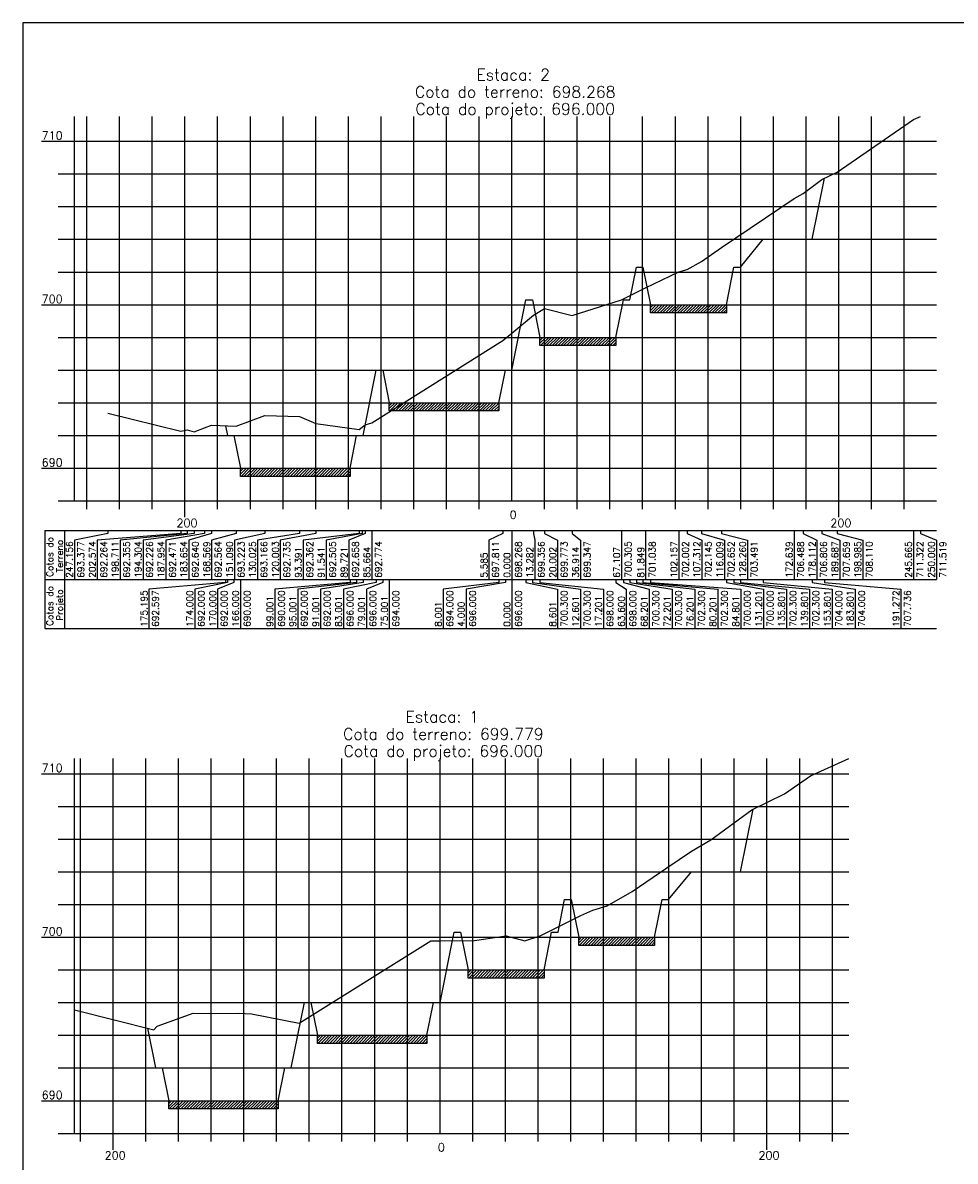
# Model space of a CAD drawing. Header units: inches. Extents: x 380 to 1905, y 2990 to 3656.
# Tile 2 of 9: x 380 to 665, y 3215 to 3564. Entities that reach past the tile are written whole.
import ezdxf

# ---------------------------------------------------------------- set-up
doc = ezdxf.new("R2010")
doc.units = ezdxf.units.IN
doc.header["$MEASUREMENT"] = 0
doc.linetypes.add('CONTINUO', pattern=[0])
for name, color, linetype in [('PROJETO', 104, 'Continuous'), ('SELO', 202, 'Continuous'), ('TERRENO', 22, 'Continuous'), ('TG', 7, 'CONTINUO'), ('Vp', 2, 'Continuous')]:
    doc.layers.add(name, color=color, linetype=linetype)
doc.styles.add('SIMPLEX', font='simplex', dxfattribs={"height": 0.2})

msp = doc.modelspace()

# ---------------------------------------------------------------- hatches: boundary and pattern name
at = {"layer": 'SELO'}
h = msp.add_hatch(dxfattribs=at)
h.set_pattern_fill('ANSI31', color=256, scale=5, style=0)
h.set_pattern_definition([(45, (-2242.7704, 3381.1822), (-0.44194174, 0.44194174), [])])
h.paths.add_polyline_path([(572.24, 3477.38), (595.44, 3477.38), (595.44, 3474.88), (572.24, 3474.88)])
h = msp.add_hatch(dxfattribs=at)
h.set_pattern_fill('ANSI31', color=256, scale=5, style=0)
h.set_pattern_definition([(45, (-2276.5704, 3371.1822), (-0.44194174, 0.44194174), [])])
h.paths.add_polyline_path([(538.44, 3467.38), (561.64, 3467.38), (561.64, 3464.88), (538.44, 3464.88)])
h = msp.add_hatch(dxfattribs=at)
h.set_pattern_fill('ANSI31', color=256, scale=5, style=0)
h.set_pattern_definition([(45, (-2322.6709, 3351.1822), (-0.44194174, 0.44194174), [])])
h.paths.add_polyline_path([(492.34, 3447.38), (525.84, 3447.38), (525.84, 3444.88), (492.34, 3444.88)])
h = msp.add_hatch(dxfattribs=at)
h.set_pattern_fill('ANSI31', color=256, scale=5, style=0)
h.set_pattern_definition([(45, (-2368.1709, 3331.1822), (-0.44194174, 0.44194174), [])])
h.paths.add_polyline_path([(446.84, 3427.38), (480.34, 3427.38), (480.34, 3424.88), (446.84, 3424.88)])
h = msp.add_hatch(dxfattribs=at)
h.set_pattern_fill('ANSI31', color=256, scale=5, style=0)
h.set_pattern_definition([(45, (-2264.7387, 3187.76504), (-0.44194174, 0.44194174), [])])
h.paths.add_polyline_path([(550.27, 3283.96), (573.47, 3283.96), (573.47, 3281.46), (550.27, 3281.46)])
h = msp.add_hatch(dxfattribs=at)
h.set_pattern_fill('ANSI31', color=256, scale=5, style=0)
h.set_pattern_definition([(45, (-2298.5387, 3177.76504), (-0.44194174, 0.44194174), [])])
h.paths.add_polyline_path([(516.47, 3273.96), (539.67, 3273.96), (539.67, 3271.46), (516.47, 3271.46)])
h = msp.add_hatch(dxfattribs=at)
h.set_pattern_fill('ANSI31', color=256, scale=5, style=0)
h.set_pattern_definition([(45, (-2344.6392, 3157.76504), (-0.44194174, 0.44194174), [])])
h.paths.add_polyline_path([(470.37, 3253.96), (503.87, 3253.96), (503.87, 3251.47), (470.37, 3251.46)])
h = msp.add_hatch(dxfattribs=at)
h.set_pattern_fill('ANSI31', color=256, scale=5, style=0)
h.set_pattern_definition([(45, (-2390.1392, 3137.76504), (-0.44194174, 0.44194174), [])])
h.paths.add_polyline_path([(424.87, 3233.96), (458.37, 3233.96), (458.37, 3231.47), (424.87, 3231.46)])

# ---------------------------------------------------------------- linework, layer by layer
at = {"layer": 'PROJETO', "flags": 128}
for points in [[(442.24, 3440.36), (442.84, 3437.38), (442.84, 3437.38), (444.84, 3437.38), (446.84, 3427.38), (480.34, 3427.38), (482.34, 3437.38), (484.34, 3437.38), (488.34, 3457.38), (490.34, 3457.38), (492.34, 3447.38), (525.84, 3447.38), (527.84, 3457.38), (529.84, 3457.38), (529.84, 3457.38), (529.84, 3457.38), (534.14, 3478.88), (536.14, 3478.88), (538.44, 3467.38), (561.64, 3467.38), (563.94, 3478.88), (565.94, 3478.88), (567.94, 3488.88), (569.94, 3488.88), (572.24, 3477.38), (595.44, 3477.38), (597.74, 3488.88), (599.74, 3488.88), (606.74, 3497.38), (621.74, 3497.38), (621.74, 3497.38), (625.47, 3516.06)], [(418.43, 3256.14), (420.87, 3243.96), (420.87, 3243.96), (422.87, 3243.96), (424.87, 3233.96), (458.37, 3233.96), (460.37, 3243.96), (462.37, 3243.96), (466.37, 3263.96), (468.37, 3263.96), (470.37, 3253.96), (503.87, 3253.96), (505.87, 3263.96), (507.87, 3263.96), (507.87, 3263.96), (507.87, 3263.96), (512.17, 3285.46), (514.17, 3285.46), (516.47, 3273.96), (539.67, 3273.96), (541.97, 3285.46), (543.97, 3285.46), (545.97, 3295.46), (547.97, 3295.46), (550.27, 3283.96), (573.47, 3283.96), (575.77, 3295.46), (577.77, 3295.46), (584.77, 3303.96), (599.77, 3303.96), (599.77, 3303.96), (603.6, 3323.13)]]:
    msp.add_lwpolyline(points, dxfattribs=at)
at = {"layer": 'SELO'}
for points in [[(572.24, 3477.38), (595.44, 3477.38), (595.44, 3474.88), (572.24, 3474.88)], [(538.44, 3467.38), (561.64, 3467.38), (561.64, 3464.88), (538.44, 3464.88)], [(492.34, 3447.38), (525.84, 3447.38), (525.84, 3444.88), (492.34, 3444.88)], [(446.84, 3427.38), (480.34, 3427.38), (480.34, 3424.88), (446.84, 3424.88)], [(550.27, 3283.96), (573.47, 3283.96), (573.47, 3281.46), (550.27, 3281.46)], [(516.47, 3273.96), (539.67, 3273.96), (539.67, 3271.46), (516.47, 3271.46)], [(470.37, 3253.96), (503.87, 3253.96), (503.87, 3251.47), (470.37, 3251.46)], [(424.87, 3233.96), (458.37, 3233.96), (458.37, 3231.47), (424.87, 3231.46)]]:
    msp.add_lwpolyline(points, close=True, dxfattribs=at)
at = {"layer": 'TERRENO', "flags": 128}
for points in [[(406.26, 3444.26), (428.55, 3438.7), (430.48, 3439.15), (432.69, 3438.51), (435.86, 3439.73), (438.01, 3440.58), (445.55, 3440.2), (454.29, 3443.49), (464.83, 3443.21), (469.84, 3441.05), (483.14, 3439.19), (484.07, 3439.9), (484.98, 3440.67), (487.01, 3441.25), (527.05, 3466.43), (529.84, 3468.72), (536.48, 3474.16), (539.84, 3476.24), (548.3, 3474.11), (563.39, 3478.9), (570.76, 3482.57), (580.92, 3487.39), (583.49, 3488.1), (587.84, 3490.64), (593.97, 3494.83), (616.16, 3509.82), (618.89, 3511.41), (624.68, 3515.67), (629.33, 3517.93), (652.67, 3533.99), (654.84, 3534.97)], [(396.01, 3261.74), (420.34, 3255.66), (421.34, 3256.77), (432.4, 3260.69), (437.88, 3260.63), (446.33, 3260.77), (450.22, 3260.55), (464.77, 3257.66), (505.06, 3282.84), (507.87, 3282.86), (518.4, 3282.94), (528.08, 3284.32), (533.83, 3282.87), (538.49, 3284.35), (550.97, 3290.56), (554.55, 3292.25), (559.03, 3293.5), (566.59, 3297.91), (577.24, 3305.2), (584.81, 3310.31), (590.71, 3313.73), (603.2, 3322.93), (613.23, 3327.8), (621.21, 3333.29), (632.87, 3338.6)]]:
    msp.add_lwpolyline(points, dxfattribs=at)
at = {"layer": 'TG', "color": 4, "linetype": 'CONTINUO', "flags": 128}
for points in [[(396.01, 3417.38), (396.01, 3534.97)], [(529.84, 3417.38), (529.84, 3534.97)], [(386.01, 3527.38), (396.01, 3527.38)], [(391.01, 3517.38), (396.01, 3517.38)], [(391.01, 3507.38), (396.01, 3507.38)], [(391.01, 3497.38), (396.01, 3497.38)], [(391.01, 3487.38), (396.01, 3487.38)], [(386.01, 3477.38), (396.01, 3477.38)], [(391.01, 3467.38), (396.01, 3467.38)], [(391.01, 3457.38), (396.01, 3457.38)], [(391.01, 3447.38), (396.01, 3447.38)], [(391.01, 3437.38), (396.01, 3437.38)], [(386.01, 3427.38), (396.01, 3427.38)], [(391.01, 3417.38), (396.01, 3417.38)], [(396.01, 3417.38), (659.67, 3417.38)], [(399.84, 3414.88), (399.84, 3417.38)], [(409.84, 3414.88), (409.84, 3417.38)], [(419.84, 3414.88), (419.84, 3417.38)], [(429.84, 3412.38), (429.84, 3417.38)], [(439.84, 3414.88), (439.84, 3417.38)], [(449.84, 3414.88), (449.84, 3417.38)], [(459.84, 3414.88), (459.84, 3417.38)], [(469.84, 3414.88), (469.84, 3417.38)], [(479.84, 3414.88), (479.84, 3417.38)], [(489.84, 3414.88), (489.84, 3417.38)], [(499.84, 3414.88), (499.84, 3417.38)], [(509.84, 3414.88), (509.84, 3417.38)], [(519.84, 3414.88), (519.84, 3417.38)], [(539.84, 3414.88), (539.84, 3417.38)], [(549.84, 3414.88), (549.84, 3417.38)], [(559.84, 3414.88), (559.84, 3417.38)], [(569.84, 3414.88), (569.84, 3417.38)], [(579.84, 3414.88), (579.84, 3417.38)], [(589.84, 3414.88), (589.84, 3417.38)], [(599.84, 3414.88), (599.84, 3417.38)], [(609.84, 3414.88), (609.84, 3417.38)], [(619.84, 3414.88), (619.84, 3417.38)], [(629.84, 3412.38), (629.84, 3417.38)], [(639.84, 3414.88), (639.84, 3417.38)], [(649.84, 3414.88), (649.84, 3417.38)], [(396.01, 3223.96), (396.01, 3338.6)], [(507.87, 3223.96), (507.87, 3338.6)], [(386.01, 3333.96), (396.01, 3333.96)], [(391.01, 3323.96), (396.01, 3323.96)], [(391.01, 3313.96), (396.01, 3313.96)], [(391.01, 3303.96), (396.01, 3303.96)], [(391.01, 3293.96), (396.01, 3293.96)], [(386.01, 3283.96), (396.01, 3283.96)], [(391.01, 3273.96), (396.01, 3273.96)], [(391.01, 3263.96), (396.01, 3263.96)], [(391.01, 3253.96), (396.01, 3253.96)], [(391.01, 3243.96), (396.01, 3243.96)], [(386.01, 3233.96), (396.01, 3233.96)], [(391.01, 3223.96), (396.01, 3223.96)], [(396.01, 3223.96), (632.87, 3223.96)], [(397.87, 3221.46), (397.87, 3223.96)], [(407.87, 3218.96), (407.87, 3223.96)], [(417.87, 3221.46), (417.87, 3223.96)], [(427.87, 3221.46), (427.87, 3223.96)], [(437.87, 3221.46), (437.87, 3223.96)], [(447.87, 3221.46), (447.87, 3223.96)], [(457.87, 3221.46), (457.87, 3223.96)], [(467.87, 3221.46), (467.87, 3223.96)], [(477.87, 3221.46), (477.87, 3223.96)], [(487.87, 3221.46), (487.87, 3223.96)], [(497.87, 3221.46), (497.87, 3223.96)], [(517.87, 3221.46), (517.87, 3223.96)], [(527.87, 3221.46), (527.87, 3223.96)], [(537.87, 3221.46), (537.87, 3223.96)], [(547.87, 3221.46), (547.87, 3223.96)], [(557.87, 3221.46), (557.87, 3223.96)], [(567.87, 3221.46), (567.87, 3223.96)], [(577.87, 3221.46), (577.87, 3223.96)], [(587.87, 3221.46), (587.87, 3223.96)], [(597.87, 3221.46), (597.87, 3223.96)], [(607.87, 3218.96), (607.87, 3223.96)], [(617.87, 3221.46), (617.87, 3223.96)], [(627.87, 3221.46), (627.87, 3223.96)]]:
    msp.add_lwpolyline(points, dxfattribs=at)
at = {"layer": 'TG', "color": 7, "linetype": 'CONTINUO', "flags": 128}
for points in [[(399.84, 3417.38), (399.84, 3534.97)], [(409.84, 3417.38), (409.84, 3534.97)], [(419.84, 3417.38), (419.84, 3534.97)], [(429.84, 3417.38), (429.84, 3534.97)], [(439.84, 3417.38), (439.84, 3534.97)], [(449.84, 3417.38), (449.84, 3534.97)], [(459.84, 3417.38), (459.84, 3534.97)], [(469.84, 3417.38), (469.84, 3534.97)], [(479.84, 3417.38), (479.84, 3534.97)], [(489.84, 3417.38), (489.84, 3534.97)], [(499.84, 3417.38), (499.84, 3534.97)], [(509.84, 3417.38), (509.84, 3534.97)], [(519.84, 3417.38), (519.84, 3534.97)], [(539.84, 3417.38), (539.84, 3534.97)], [(549.84, 3417.38), (549.84, 3534.97)], [(559.84, 3417.38), (559.84, 3534.97)], [(569.84, 3417.38), (569.84, 3534.97)], [(579.84, 3417.38), (579.84, 3534.97)], [(589.84, 3417.38), (589.84, 3534.97)], [(599.84, 3417.38), (599.84, 3534.97)], [(609.84, 3417.38), (609.84, 3534.97)], [(619.84, 3417.38), (619.84, 3534.97)], [(629.84, 3417.38), (629.84, 3534.97)], [(639.84, 3417.38), (639.84, 3534.97)], [(649.84, 3417.38), (649.84, 3534.97)], [(396.01, 3527.38), (659.67, 3527.38)], [(396.01, 3517.38), (659.67, 3517.38)], [(396.01, 3507.38), (659.67, 3507.38)], [(396.01, 3497.38), (659.67, 3497.38)], [(396.01, 3487.38), (659.67, 3487.38)], [(396.01, 3477.38), (659.67, 3477.38)], [(396.01, 3467.38), (659.67, 3467.38)], [(396.01, 3457.38), (659.67, 3457.38)], [(396.01, 3447.38), (659.67, 3447.38)], [(396.01, 3437.38), (659.67, 3437.38)], [(396.01, 3427.38), (659.67, 3427.38)], [(387.01, 3408.38), (659.67, 3408.38)], [(387.01, 3408.38), (387.01, 3393.38)], [(393.01, 3408.38), (393.01, 3393.38)], [(406.26, 3407.38), (396.01, 3405.38)], [(396.01, 3405.38), (396.01, 3393.38)], [(428.55, 3407.38), (403.01, 3405.38)], [(403.01, 3405.38), (403.01, 3393.38)], [(406.26, 3408.38), (406.26, 3407.38)], [(430.48, 3407.38), (410.01, 3405.38)], [(410.01, 3405.38), (410.01, 3393.38)], [(432.69, 3407.38), (417.01, 3405.38)], [(417.01, 3405.38), (417.01, 3393.38)], [(435.86, 3407.38), (424.01, 3405.38)], [(424.01, 3405.38), (424.01, 3393.38)], [(428.55, 3408.38), (428.55, 3407.38)], [(430.48, 3408.38), (430.48, 3407.38)], [(438.01, 3407.38), (431.01, 3405.38)], [(431.01, 3405.38), (431.01, 3393.38)], [(432.69, 3408.38), (432.69, 3407.38)], [(435.86, 3408.38), (435.86, 3407.38)], [(438.01, 3408.38), (438.01, 3407.38)], [(445.55, 3407.38), (438.01, 3405.38)], [(438.01, 3405.38), (438.01, 3393.38)], [(454.29, 3407.38), (445.01, 3405.38)], [(445.01, 3405.38), (445.01, 3393.38)], [(445.55, 3408.38), (445.55, 3407.38)], [(464.83, 3407.38), (452.01, 3405.38)], [(452.01, 3405.38), (452.01, 3393.38)], [(454.29, 3408.38), (454.29, 3407.38)], [(469.84, 3407.38), (459.01, 3405.38)], [(459.01, 3405.38), (459.01, 3393.38)], [(464.83, 3408.38), (464.83, 3407.38)], [(483.14, 3407.38), (466.01, 3405.38)], [(466.01, 3405.38), (466.01, 3393.38)], [(469.84, 3408.38), (469.84, 3407.38)], [(484.07, 3407.38), (473.01, 3405.38)], [(473.01, 3405.38), (473.01, 3393.38)], [(484.98, 3407.38), (480.01, 3405.38)], [(480.01, 3405.38), (480.01, 3393.38)], [(483.14, 3408.38), (483.14, 3407.38)], [(484.07, 3408.38), (484.07, 3407.38)], [(484.98, 3408.38), (484.98, 3407.38)], [(487.01, 3408.38), (487.01, 3393.38)], [(527.05, 3407.38), (522.84, 3405.38)], [(522.84, 3405.38), (522.84, 3393.38)], [(527.05, 3408.38), (527.05, 3407.38)], [(529.84, 3408.38), (529.84, 3393.38)], [(536.48, 3408.38), (536.48, 3407.38)], [(536.48, 3407.38), (536.84, 3405.38)], [(536.84, 3405.38), (536.84, 3393.38)], [(539.84, 3408.38), (539.84, 3407.38)], [(539.84, 3407.38), (543.84, 3405.38)], [(543.84, 3405.38), (543.84, 3393.38)], [(548.3, 3408.38), (548.3, 3407.38)], [(548.3, 3407.38), (550.84, 3405.38)], [(550.84, 3405.38), (550.84, 3393.38)], [(563.39, 3408.38), (563.39, 3393.38)], [(570.76, 3408.38), (570.76, 3393.38)], [(580.92, 3408.38), (580.92, 3393.38)], [(583.49, 3408.38), (583.49, 3407.38)], [(583.49, 3407.38), (587.92, 3405.38)], [(587.84, 3408.38), (587.84, 3407.38)], [(587.84, 3407.38), (594.92, 3405.38)], [(587.92, 3405.38), (587.92, 3393.38)], [(593.97, 3408.38), (593.97, 3407.38)], [(593.97, 3407.38), (601.92, 3405.38)], [(594.92, 3405.38), (594.92, 3393.38)], [(601.92, 3405.38), (601.92, 3393.38)], [(616.16, 3408.38), (616.16, 3393.38)], [(618.89, 3408.38), (618.89, 3407.38)], [(618.89, 3407.38), (623.16, 3405.38)], [(623.16, 3405.38), (623.16, 3393.38)], [(624.68, 3408.38), (624.68, 3407.38)], [(624.68, 3407.38), (630.16, 3405.38)], [(629.33, 3408.38), (629.33, 3407.38)], [(629.33, 3407.38), (637.16, 3405.38)], [(630.16, 3405.38), (630.16, 3393.38)], [(637.16, 3405.38), (637.16, 3393.38)], [(652.67, 3408.38), (652.67, 3393.38)], [(654.84, 3408.38), (654.84, 3407.38)], [(654.84, 3407.38), (659.67, 3405.38)], [(659.67, 3405.38), (659.67, 3393.38)], [(387.01, 3393.38), (659.67, 3393.38)], [(387.01, 3393.38), (387.01, 3378.38)], [(393.01, 3393.38), (393.01, 3378.38)], [(442.24, 3392.38), (418.84, 3390.38)], [(442.84, 3392.38), (432.84, 3390.38)], [(444.84, 3392.38), (439.84, 3390.38)], [(442.24, 3393.38), (442.24, 3392.38)], [(442.84, 3393.38), (442.84, 3392.38)], [(442.84, 3393.38), (442.84, 3392.38)], [(444.84, 3393.38), (444.84, 3392.38)], [(446.84, 3393.38), (446.84, 3378.38)], [(480.34, 3392.38), (457.34, 3390.38)], [(482.34, 3392.38), (464.34, 3390.38)], [(484.34, 3392.38), (471.34, 3390.38)], [(488.34, 3392.38), (478.34, 3390.38)], [(480.34, 3393.38), (480.34, 3392.38)], [(482.34, 3393.38), (482.34, 3392.38)], [(484.34, 3393.38), (484.34, 3392.38)], [(490.34, 3392.38), (485.34, 3390.38)], [(488.34, 3393.38), (488.34, 3392.38)], [(490.34, 3393.38), (490.34, 3392.38)], [(492.34, 3393.38), (492.34, 3378.38)], [(525.84, 3392.38), (508.84, 3390.38)], [(527.84, 3392.38), (515.84, 3390.38)], [(525.84, 3393.38), (525.84, 3392.38)], [(527.84, 3393.38), (527.84, 3392.38)], [(529.84, 3393.38), (529.84, 3378.38)], [(529.84, 3393.38), (529.84, 3392.38)], [(529.84, 3393.38), (529.84, 3392.38)], [(534.14, 3393.38), (534.14, 3392.38)], [(534.14, 3392.38), (543.84, 3390.38)], [(536.14, 3393.38), (536.14, 3392.38)], [(536.14, 3392.38), (550.84, 3390.38)], [(538.44, 3393.38), (538.44, 3392.38)], [(538.44, 3392.38), (557.84, 3390.38)], [(561.64, 3393.38), (561.64, 3392.38)], [(561.64, 3392.38), (564.84, 3390.38)], [(563.94, 3393.38), (563.94, 3392.38)], [(563.94, 3392.38), (571.84, 3390.38)], [(565.94, 3393.38), (565.94, 3392.38)], [(565.94, 3392.38), (578.84, 3390.38)], [(567.94, 3393.38), (567.94, 3392.38)], [(567.94, 3392.38), (585.84, 3390.38)], [(569.94, 3393.38), (569.94, 3392.38)], [(569.94, 3392.38), (592.84, 3390.38)], [(572.24, 3393.38), (572.24, 3392.38)], [(572.24, 3392.38), (599.84, 3390.38)], [(595.44, 3393.38), (595.44, 3392.38)], [(595.44, 3392.38), (606.84, 3390.38)], [(597.74, 3393.38), (597.74, 3392.38)], [(597.74, 3392.38), (613.84, 3390.38)], [(599.74, 3393.38), (599.74, 3392.38)], [(599.74, 3392.38), (620.84, 3390.38)], [(606.74, 3393.38), (606.74, 3392.38)], [(606.74, 3392.38), (627.84, 3390.38)], [(621.74, 3393.38), (621.74, 3392.38)], [(621.74, 3393.38), (621.74, 3392.38)], [(621.74, 3392.38), (634.84, 3390.38)], [(625.47, 3393.38), (625.47, 3392.38)], [(625.47, 3392.38), (648.84, 3390.38)], [(418.84, 3390.38), (418.84, 3378.38)], [(432.84, 3390.38), (432.84, 3378.38)], [(439.84, 3390.38), (439.84, 3378.38)], [(457.34, 3390.38), (457.34, 3378.38)], [(464.34, 3390.38), (464.34, 3378.38)], [(471.34, 3390.38), (471.34, 3378.38)], [(478.34, 3390.38), (478.34, 3378.38)], [(485.34, 3390.38), (485.34, 3378.38)], [(508.84, 3390.38), (508.84, 3378.38)], [(515.84, 3390.38), (515.84, 3378.38)], [(543.84, 3390.38), (543.84, 3378.38)], [(550.84, 3390.38), (550.84, 3378.38)], [(557.84, 3390.38), (557.84, 3378.38)], [(564.84, 3390.38), (564.84, 3378.38)], [(571.84, 3390.38), (571.84, 3378.38)], [(578.84, 3390.38), (578.84, 3378.38)], [(585.84, 3390.38), (585.84, 3378.38)], [(592.84, 3390.38), (592.84, 3378.38)], [(599.84, 3390.38), (599.84, 3378.38)], [(606.84, 3390.38), (606.84, 3378.38)], [(613.84, 3390.38), (613.84, 3378.38)], [(620.84, 3390.38), (620.84, 3378.38)], [(627.84, 3390.38), (627.84, 3378.38)], [(634.84, 3390.38), (634.84, 3378.38)], [(648.84, 3390.38), (648.84, 3378.38)], [(387.01, 3378.38), (659.67, 3378.38)], [(397.87, 3223.96), (397.87, 3338.6)], [(407.87, 3223.96), (407.87, 3338.6)], [(417.87, 3223.96), (417.87, 3338.6)], [(427.87, 3223.96), (427.87, 3338.6)], [(437.87, 3223.96), (437.87, 3338.6)], [(447.87, 3223.96), (447.87, 3338.6)], [(457.87, 3223.96), (457.87, 3338.6)], [(467.87, 3223.96), (467.87, 3338.6)], [(477.87, 3223.96), (477.87, 3338.6)], [(487.87, 3223.96), (487.87, 3338.6)], [(497.87, 3223.96), (497.87, 3338.6)], [(517.87, 3223.96), (517.87, 3338.6)], [(527.87, 3223.96), (527.87, 3338.6)], [(537.87, 3223.96), (537.87, 3338.6)], [(547.87, 3223.96), (547.87, 3338.6)], [(557.87, 3223.96), (557.87, 3338.6)], [(567.87, 3223.96), (567.87, 3338.6)], [(577.87, 3223.96), (577.87, 3338.6)], [(587.87, 3223.96), (587.87, 3338.6)], [(597.87, 3223.96), (597.87, 3338.6)], [(607.87, 3223.96), (607.87, 3338.6)], [(617.87, 3223.96), (617.87, 3338.6)], [(627.87, 3223.96), (627.87, 3338.6)], [(396.01, 3333.96), (632.87, 3333.96)], [(396.01, 3323.96), (632.87, 3323.96)], [(396.01, 3313.96), (632.87, 3313.96)], [(396.01, 3303.96), (632.87, 3303.96)], [(396.01, 3293.96), (632.87, 3293.96)], [(396.01, 3283.96), (632.87, 3283.96)], [(396.01, 3273.96), (632.87, 3273.96)], [(396.01, 3263.96), (632.87, 3263.96)], [(396.01, 3253.96), (632.87, 3253.96)], [(396.01, 3243.96), (632.87, 3243.96)], [(396.01, 3233.96), (632.87, 3233.96)]]:
    msp.add_lwpolyline(points, dxfattribs=at)
at = {"layer": 'Vp'}
msp.add_lwpolyline([(1186.23, 3170.49), (1186.23, 3563.6), (380.23, 3563.6), (380.23, 2989.6), (1011.23, 2989.6), (1011.23, 3170.49), (1186.23, 3170.49)], dxfattribs=at)

# ---------------------------------------------------------------- texts
at = {"layer": 'TG', "color": 4, "style": 'SIMPLEX'}
for s, p in [('Estaca: 2', (518.99, 3545.97)), ('Cota do terreno: 698.268', (500.18, 3540.72)), ('Cota do projeto: 696.000', (500.32, 3535.47)), ('Estaca: 1', (497.3, 3349.6)), ('Cota do terreno: 699.779', (478.21, 3344.35)), ('Cota do projeto: 696.000', (478.35, 3339.1))]:
    msp.add_text(s, height=3.5, dxfattribs=at).set_placement(p)
at = {"layer": 'TG', "color": 2, "style": 'SIMPLEX'}
for s, p in [('710', (386.01, 3527.88)), ('700', (386.01, 3477.88)), ('690', (386.01, 3427.88)), ('0', (529.17, 3411.88)), ('200', (427.26, 3409.38)), ('200', (627.26, 3409.38)), ('710', (386.01, 3334.46)), ('700', (386.01, 3284.46)), ('690', (386.01, 3234.46)), ('0', (507.2, 3218.46)), ('200', (405.29, 3215.96)), ('200', (605.29, 3215.96))]:
    msp.add_text(s, height=2.5, dxfattribs=at).set_placement(p)
for s, p in [('Cotas do', (389.51, 3394.15)), ('Terreno', (392.51, 3395.53)), ('247.156', (395.51, 3393.88)), ('693.377', (399.01, 3393.88)), ('202.574', (402.51, 3393.88)), ('692.264', (406.01, 3393.88)), ('198.711', (409.51, 3393.88)), ('692.355', (413.01, 3393.88)), ('194.304', (416.51, 3393.88)), ('692.226', (420.01, 3393.88)), ('187.954', (423.51, 3393.88)), ('692.471', (427.01, 3393.88)), ('183.654', (430.51, 3393.88)), ('692.640', (434.01, 3393.88)), ('168.569', (437.51, 3393.88)), ('692.564', (441.01, 3393.88)), ('151.090', (444.51, 3393.88)), ('693.223', (448.01, 3393.88)), ('130.025', (451.51, 3393.88)), ('693.166', (455.01, 3393.88)), ('120.003', (458.51, 3393.88)), ('692.735', (462.01, 3393.88)), ('93.391', (465.51, 3393.88)), ('692.362', (469.01, 3393.88)), ('91.541', (472.51, 3393.88)), ('692.505', (476.01, 3393.88)), ('89.721', (479.51, 3393.88)), ('692.658', (483.01, 3393.88)), ('85.664', (486.51, 3393.88)), ('692.774', (490.01, 3393.88)), ('697.811', (525.84, 3393.88)), ('698.268', (532.84, 3393.88)), ('13.282', (536.34, 3393.88)), ('699.356', (539.84, 3393.88)), ('20.002', (543.34, 3393.88)), ('699.773', (546.84, 3393.88)), ('36.914', (550.34, 3393.88)), ('699.347', (553.84, 3393.88)), ('67.107', (562.89, 3393.88)), ('700.305', (566.39, 3393.88)), ('81.849', (570.26, 3393.88)), ('701.038', (573.76, 3393.88)), ('102.157', (580.42, 3393.88)), ('702.002', (583.92, 3393.88)), ('107.312', (587.42, 3393.88)), ('702.145', (590.92, 3393.88)), ('116.009', (594.42, 3393.88)), ('702.652', (597.92, 3393.88)), ('128.260', (601.42, 3393.88)), ('703.491', (604.92, 3393.88)), ('172.639', (615.66, 3393.88)), ('706.488', (619.16, 3393.88)), ('178.112', (622.66, 3393.88)), ('706.806', (626.16, 3393.88)), ('189.687', (629.66, 3393.88)), ('707.659', (633.16, 3393.88)), ('198.985', (636.66, 3393.88)), ('708.110', (640.16, 3393.88)), ('245.665', (652.17, 3393.88)), ('711.322', (655.67, 3393.88)), ('250.000', (659.17, 3393.88)), ('711.519', (662.67, 3393.88)), ('5.585', (522.34, 3393.88)), ('0.000', (529.34, 3393.88)), ('Cotas do', (389.51, 3379.15)), ('Projeto', (392.51, 3380.72)), ('175.195', (418.34, 3378.88)), ('692.597', (421.84, 3378.88)), ('174.000', (432.34, 3378.88)), ('692.000', (435.84, 3378.88)), ('170.000', (439.34, 3378.88)), ('692.000', (442.84, 3378.88)), ('166.000', (446.34, 3378.88)), ('690.000', (449.84, 3378.88)), ('690.000', (460.34, 3378.88)), ('692.000', (467.34, 3378.88)), ('692.000', (474.34, 3378.88)), ('696.000', (481.34, 3378.88)), ('696.000', (488.34, 3378.88)), ('694.000', (495.34, 3378.88)), ('694.000', (511.84, 3378.88)), ('696.000', (518.84, 3378.88)), ('696.000', (532.84, 3378.88)), ('700.300', (546.84, 3378.88)), ('700.300', (553.84, 3378.88)), ('698.000', (560.84, 3378.88)), ('698.000', (567.84, 3378.88)), ('700.300', (574.84, 3378.88)), ('700.300', (581.84, 3378.88)), ('702.300', (588.84, 3378.88)), ('702.300', (595.84, 3378.88)), ('700.000', (602.84, 3378.88)), ('131.201', (606.34, 3378.88)), ('700.000', (609.84, 3378.88)), ('135.801', (613.34, 3378.88)), ('702.300', (616.84, 3378.88)), ('139.801', (620.34, 3378.88)), ('702.300', (623.84, 3378.88)), ('153.801', (627.34, 3378.88)), ('704.000', (630.84, 3378.88)), ('183.801', (634.34, 3378.88)), ('704.000', (637.84, 3378.88)), ('191.272', (648.34, 3378.88)), ('707.736', (651.84, 3378.88)), ('99.001', (456.84, 3378.88)), ('95.001', (463.84, 3378.88)), ('91.001', (470.84, 3378.88)), ('83.001', (477.84, 3378.88)), ('79.001', (484.84, 3378.88)), ('75.001', (491.84, 3378.88)), ('8.001', (508.34, 3378.88)), ('4.000', (515.34, 3378.88)), ('0.000', (529.34, 3378.88)), ('8.601', (543.34, 3378.88)), ('12.601', (550.34, 3378.88)), ('17.201', (557.34, 3378.88)), ('63.600', (564.34, 3378.88)), ('68.201', (571.34, 3378.88)), ('72.201', (578.34, 3378.88)), ('76.201', (585.34, 3378.88)), ('80.201', (592.34, 3378.88)), ('84.801', (599.34, 3378.88))]:
    msp.add_text(s, height=2, rotation=90, dxfattribs=at).set_placement(p)

doc.saveas('drawing.dxf')
